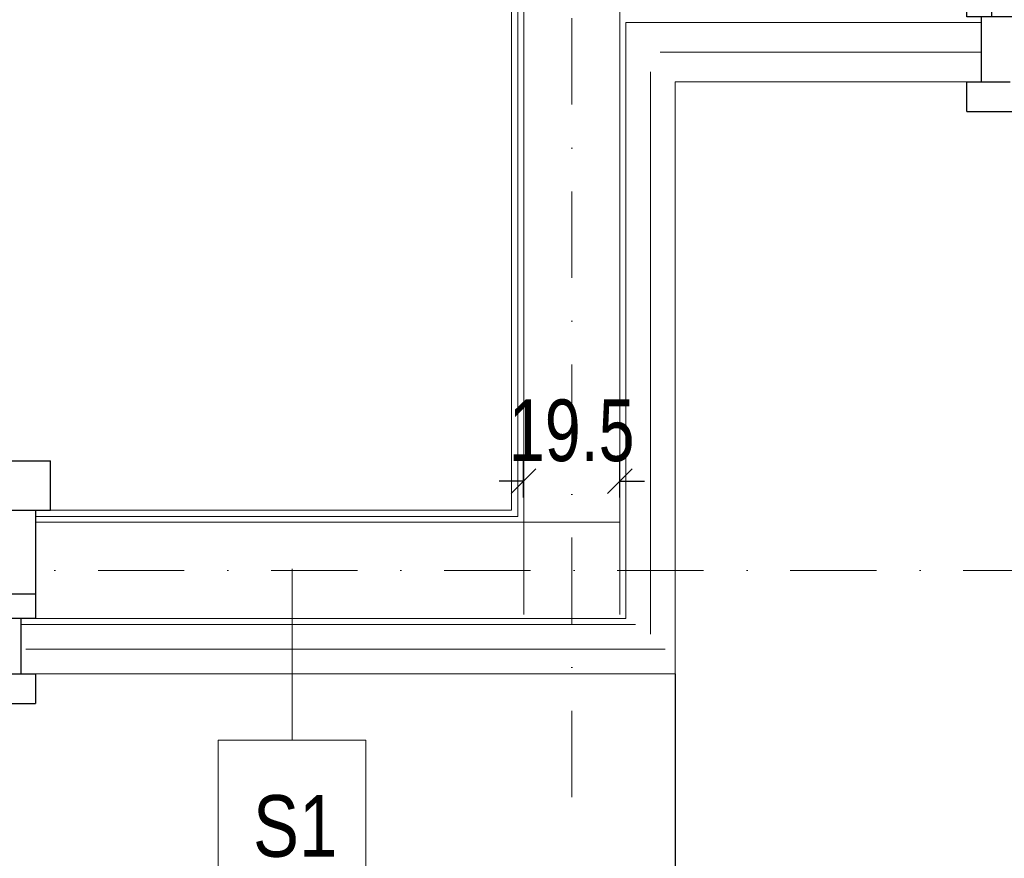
# Model space of a CAD drawing. Header units: inches. Extents: x 67073 to 287261, y -76160 to 48412.
# Tile 81 of 117: x 85790 to 85990, y -41903 to -41733. Entities that reach past the tile are written whole.
import ezdxf
from ezdxf.enums import TextEntityAlignment as Align

# ---------------------------------------------------------------- set-up
doc = ezdxf.new("R2010")
doc.units = ezdxf.units.IN
doc.header["$MEASUREMENT"] = 0
doc.linetypes.add('DASHDOT', pattern=[1, 0.5, -0.25, 0, -0.25])
doc.linetypes.add('HIDDEN', pattern=[0.375, 0.25, -0.125])
for name, color, linetype, lineweight in [('p-- ocieplenie-w.zew', 77, 'Continuous', 0), ('p--osie konstr', 1, 'DASHDOT', 15), ('p--płyta GK', 2, 'Continuous', 0), ('p--ściana szkielet', 3, 'Continuous', 0)]:
    doc.layers.add(name, color=color, linetype=linetype, lineweight=lineweight)
for name, color, linetype in [('p--obrzeże bet.', 252, 'Continuous'), ('p--okna', 251, 'Continuous'), ('p--symbole ścian', 53, 'Continuous')]:
    doc.layers.add(name, color=color, linetype=linetype)
doc.styles.add('1-50', font='arial.ttf', dxfattribs={"width": 0.75, "height": 12.5})
doc.styles.get("Standard").update_dxf_attribs({"font": 'ARIAL.TTF', "width": 0.75})
doc.linetypes.add('BATTING', pattern='A,0.0001,-0.1,[134,ltypeshp.shx,S=0.1,R=0,X=-0.1,Y=0],-0.2,[134,ltypeshp.shx,S=0.1,R=180,X=0.1,Y=0],-0.1', length=0.4001)
doc.dimstyles.new('1-50', dxfattribs={"dimtxt": 12.5, "dimasz": 5, "dimexe": 5, "dimexo": 5, "dimgap": 0.09, "dimtad": 0, "dimdsep": 46, "dimtxsty": '1-50', "dimblk": 'OBLIQUE', "dimcen": 0.09, "dimadec": 0, "dimazin": 0, "dimtfac": 1, "dimtdec": 4, "dimtix": 1, "dimtofl": 0, "dimtmove": 0, "dimatfit": 3, "dimldrblk": 'OBLIQUE', "dimfxl": 5, "dimfxlon": 1, "dimtvp": 0.8, "dimtolj": 1, "dimtzin": 0, "dimarcsym": 0})

# ---------------------------------------------------------------- blocks, each defined once
blk = doc.blocks.new('okno-80-33.65')
at = {"linetype": 'Continuous', "ltscale": 35}
for p, q in [((-83, 10), (3, 10)), ((-80, -39.65), (0, -39.65))]:
    blk.add_line(p, q, dxfattribs=at)
for p, q in [((-83, 0), (-83, 10)), ((3, 0), (3, 10)), ((-80, 0), (-83, 0)), ((-80, -20.45), (-80, 0)), ((0, 0), (0, -20.45)), ((0, 0), (3, 0)), ((-80, -20.45), (-80, -15.45)), ((-80, -15.45), (-75, -15.45)), ((-75, -15.45), (-5, -15.45)), ((-75, -15.45), (-75, -20.45)), ((-5, -20.45), (-5, -15.45)), ((-5, -15.45), (0, -15.45)), ((0, -15.45), (0, -20.45)), ((-75, -16.95), (-5, -16.95)), ((-75, -19.11), (-5, -19.11)), ((-75, -20.45), (-80, -20.45)), ((-77, -33.65), (-77, -20.45)), ((-5, -20.45), (-75, -20.45)), ((0, -20.45), (-5, -20.45)), ((-3, -20.45), (-3, -33.65)), ((-80, -39.65), (-80, -33.65)), ((0, -33.65), (0, -39.65))]:
    blk.add_line(p, q)
at = {"linetype": 'HIDDEN', "ltscale": 35}
for p, q in [((-80, 0), (0, 0)), ((-80, -33.65), (0, -33.65))]:
    blk.add_line(p, q, dxfattribs=at)
blk = doc.blocks.new('_OBLIQUE')
at = {"color": 0, "linetype": 'ByBlock', "lineweight": -2}
for p, q in [((-0.5, -0.5), (0.5, 0.5)), ((0, 0), (0, 0))]:
    blk.add_line(p, q, dxfattribs=at)
blk = doc.blocks.new('*D1711')
at = {"color": 0, "linetype": 'Continuous', "lineweight": -2}
for p, q in [((85892.38, -41830.14), (85892.38, -41821.79)), ((85911.88, -41830.14), (85911.88, -41821.79)), ((85892.38, -41826.79), (85887.38, -41826.79)), ((85911.88, -41826.79), (85916.88, -41826.79))]:
    blk.add_line(p, q, dxfattribs=at)
at = {"layer": 'Defpoints', "color": 0}
for p in [(85911.88, -41826.79), (85892.38, -41835.14), (85911.88, -41835.14)]:
    blk.add_point(p, dxfattribs=at)
at = {"color": 0, "lineweight": -2, "xscale": 5, "yscale": 5, "zscale": 5}
blk.add_blockref('_OBLIQUE', (85892.38, -41826.79), dxfattribs=at)
at = {"color": 0, "lineweight": -2, "xscale": 5, "yscale": 5, "zscale": 5, "rotation": 180}
blk.add_blockref('_OBLIQUE', (85911.88, -41826.79), dxfattribs=at)
at = {"color": 0, "linetype": 'Continuous', "insert": (85902.13, -41816.58), "char_height": 12.5, "attachment_point": 5, "style": '1-50'}
blk.add_mtext('\\A1;19.5', dxfattribs=at)
blk = doc.blocks.new('okno-150-33.15')
at = {"linetype": 'Continuous', "ltscale": 35}
for p, q in [((-3, 10), (153, 10)), ((0, -39.15), (150, -39.15))]:
    blk.add_line(p, q, dxfattribs=at)
for p, q in [((-3, 0), (-3, 10)), ((153, 0), (153, 10)), ((0, 0), (-3, 0)), ((0, -21.95), (0, 0)), ((150, 0), (150, -21.95)), ((150, 0), (153, 0)), ((0, -21.95), (0, -16.95)), ((0, -16.95), (5, -16.95)), ((5, -16.95), (145, -16.95)), ((5, -16.95), (5, -21.95)), ((72.5, -21.95), (72.5, -16.95)), ((77.5, -16.95), (77.5, -21.95)), ((145, -21.95), (145, -16.95)), ((145, -16.95), (150, -16.95)), ((150, -16.95), (150, -21.95)), ((5, -18.45), (72.5, -18.45)), ((77.5, -18.45), (145, -18.45)), ((5, -21.95), (0, -21.95)), ((3, -33.15), (3, -21.95)), ((5, -20.61), (72.5, -20.61)), ((145, -21.95), (5, -21.95)), ((77.5, -20.61), (145, -20.61)), ((150, -21.95), (145, -21.95)), ((147, -21.95), (147, -33.15)), ((0, -39.15), (0, -33.15)), ((150, -33.15), (150, -39.15))]:
    blk.add_line(p, q)
at = {"linetype": 'HIDDEN', "ltscale": 35}
for p, q in [((0, 0), (150, 0)), ((0, -33.15), (150, -33.15))]:
    blk.add_line(p, q, dxfattribs=at)

msp = doc.modelspace()

# ---------------------------------------------------------------- linework, layer by layer
at = {"layer": 'p-- ocieplenie-w.zew', "color": 0, "linetype": 'BATTING', "ltscale": 2}
for p, q in [((85920.083, -41739.844), (85985.283, -41739.844)), ((85918.083, -41857.844), (85918.083, -41743.844)), ((85791.379, -41860.844), (85921.083, -41860.844))]:
    msp.add_line(p, q, dxfattribs=at)
at = {"layer": 'p--obrzeże bet.', "color": 0, "linetype": 'Continuous', "ltscale": 35}
msp.add_line((85923.083, -41865.844), (85923.083, -41915.844), dxfattribs=at)
at = {"layer": 'p--osie konstr', "color": 0, "linetype": 'DASHDOT', "ltscale": 35}
for p, q in [((85902.133, -41890.844), (85902.133, -41723.644)), ((86771.25, -41844.894), (85488.683, -41844.894))]:
    msp.add_line(p, q, dxfattribs=at)
at = {"layer": 'p--płyta GK', "color": 0, "ltscale": 35}
for p, q in [((85889.933, -41832.694), (85889.933, -41601.994)), ((85891.183, -41833.944), (85891.183, -41601.994)), ((85793.379, -41832.694), (85889.933, -41832.694)), ((85793.379, -41833.944), (85891.183, -41833.944))]:
    msp.add_line(p, q, dxfattribs=at)
at = {"layer": 'p--symbole ścian', "color": 0, "lineweight": 9}
msp.add_line((85845.399, -41844.602), (85845.399, -41879.288), dxfattribs=at)
msp.add_lwpolyline([(85830.399, -41909.288), (85860.399, -41909.288), (85860.399, -41879.288), (85830.399, -41879.288)], close=True, dxfattribs=at)
at = {"layer": 'p--ściana szkielet', "color": 0, "ltscale": 2}
for p, q in [((85892.383, -41853.844), (85892.383, -41601.994)), ((85911.883, -41853.844), (85911.883, -41714.644)), ((85913.083, -41733.844), (85985.283, -41733.844)), ((85913.083, -41854.644), (85913.083, -41733.844)), ((85923.083, -41745.844), (85985.283, -41745.844)), ((85923.083, -41865.844), (85923.083, -41745.844)), ((85793.379, -41835.144), (85911.883, -41835.144)), ((85790.379, -41854.644), (85913.083, -41854.644)), ((85915.074, -41855.844), (85790.379, -41855.844)), ((85790.379, -41865.844), (85923.083, -41865.844))]:
    msp.add_line(p, q, dxfattribs=at)
at = {"layer": 'p--ściana szkielet', "color": 0, "ltscale": 35}
for points in [[(85982.283, -41712.194), (85982.283, -41732.645), (85985.283, -41732.645), (85985.283, -41745.844)], [(85793.379, -41832.694), (85793.379, -41854.644), (85790.379, -41854.644), (85790.379, -41865.844)]]:
    msp.add_lwpolyline(points, dxfattribs=at)

# ---------------------------------------------------------------- block references
at = {"layer": 'p--okna', "color": 0, "linetype": 'Continuous'}
for name, p in [('okno-80-33.65', (86062.283, -41712.194)), ('okno-150-33.15', (85643.379, -41832.694))]:
    msp.add_blockref(name, p, dxfattribs=at)

# ---------------------------------------------------------------- texts
at = {"layer": 'p--symbole ścian', "color": 0, "lineweight": 9, "width": 0.8}
msp.add_text('S1', height=12.5, dxfattribs=at).set_placement((85846.03, -41890.456), align=Align.TOP_CENTER)

# ---------------------------------------------------------------- dimensions: what is measured, and where the dimension line sits
at = {"color": 0, "linetype": 'Continuous'}
dim = msp.add_linear_dim(base=(85911.883, -41826.794), p1=(85892.383, -41835.144), p2=(85911.883, -41835.144), dimstyle='1-50', dxfattribs=at)
dim.commit()
dim.dimension.update_dxf_attribs({"geometry": '*D1711', "text_midpoint": (85902.133, -41816.584)})

doc.saveas('drawing.dxf')
